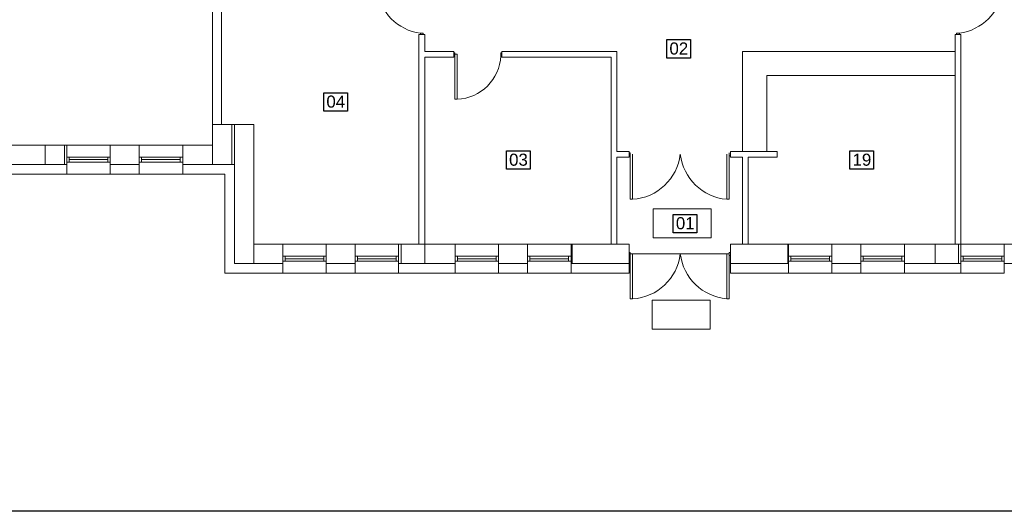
# Model space of a CAD drawing. Extents: x 280060 to 689961, y 120405 to 160329.
# Tile 50 of 85: x 657944 to 659983, y 157359 to 158376. Entities that reach past the tile are written whole.
import ezdxf

# ---------------------------------------------------------------- set-up
doc = ezdxf.new("R2010")
doc.units = 0
doc.header["$MEASUREMENT"] = 0
doc.layers.add('KAM-pro Biała Zarys', color=7, linetype='CONTINUOUS', lineweight=9)
doc.layers.add('KAM-pro Podkład Sanitarny', color=253, linetype='CONTINUOUS', lineweight=25)
doc.styles.add('ARIAL', font='arial.ttf')

msp = doc.modelspace()

# ---------------------------------------------------------------- hatches: boundary and pattern name
at = {"layer": 'KAM-pro Podkład Sanitarny', "lineweight": 20, "ltscale": 13}
h = msp.add_hatch(dxfattribs=at)
h.set_pattern_fill('ANSI31', color=256, scale=5)
h.set_pattern_definition([(45, (-1177207842.71, -935580568.915), (-11.22532015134, 11.22532015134), [])])
h.paths.add_polyline_path([(659087.9, 157911.4), (659085.9, 157911.4), (659085.9, 157871.4), (659087.9, 157871.4)])

# ---------------------------------------------------------------- linework, layer by layer
at = {"layer": 'KAM-pro Biała Zarys', "lineweight": 25}
for points in [[(655816.5, 160328.8), (662116.5, 160328.8), (662116.5, 157358.8), (655816.5, 157358.8)], [(659284.1, 158334.7), (659333.2, 158334.7), (659333.2, 158296.7), (659284.1, 158296.7)], [(658573.9, 158224.7), (658623, 158224.7), (658623, 158186.7), (658573.9, 158186.7)], [(658952, 158104.6), (659001.2, 158104.6), (659001.2, 158066.6), (658952, 158066.6)], [(659663.1, 158104.6), (659712.3, 158104.6), (659712.3, 158066.6), (659663.1, 158066.6)], [(659297.3, 157973.1), (659346.5, 157973.1), (659346.5, 157935.1), (659297.3, 157935.1)]]:
    msp.add_lwpolyline(points, close=True, dxfattribs=at)
at = {"layer": 'KAM-pro Podkład Sanitarny', "lineweight": 20, "ltscale": 13}
for p, q in [((658343.9, 158459.4), (658343.9, 158159.4)), ((658361.9, 158459.4), (658361.9, 158159.4)), ((658770.9, 157911.4), (658770.9, 158345.4)), ((658770.9, 158345.4), (658782.9, 158345.4)), ((658776.9, 158347.9), (658773.9, 158347.9)), ((658773.9, 158347.9), (658773.9, 158345.4)), ((658776.9, 158347.9), (658779.9, 158347.9)), ((658779.9, 158347.9), (658779.9, 158345.4)), ((658782.9, 158310.4), (658782.9, 158345.4)), ((659880.9, 158345.4), (659880.9, 157911.4)), ((659892.9, 158345.4), (659880.9, 158345.4)), ((659886.9, 158347.9), (659883.9, 158347.9)), ((659883.9, 158347.9), (659883.9, 158345.4)), ((659886.9, 158347.9), (659889.9, 158347.9)), ((659889.9, 158347.9), (659889.9, 158345.4)), ((659892.9, 158345.4), (659892.9, 157911.4)), ((658782.9, 158310.4), (658842.9, 158310.4)), ((658842.9, 158298.4), (658842.9, 158310.4)), ((658845.4, 158307.4), (658842.9, 158307.4)), ((658842.9, 158301.4), (658842.9, 158307.4)), ((658845.4, 158304.4), (658845.4, 158307.4)), ((658845.4, 158304.4), (658850.4, 158304.4)), ((658845.4, 158304.4), (658845.4, 158301.4)), ((658850.4, 158211.4), (658850.4, 158304.4)), ((658940.4, 158304.4), (658940.4, 158307.4)), ((658940.4, 158307.4), (658942.9, 158307.4)), ((658940.4, 158304.4), (658940.4, 158301.4)), ((658942.9, 158310.4), (659180.9, 158310.4)), ((658942.9, 158298.4), (658942.9, 158310.4)), ((659180.9, 158310.4), (659180.9, 158103.4)), ((659440.9, 158310.4), (659880.9, 158310.4)), ((659440.9, 158310.4), (659440.9, 158103.4)), ((659880.9, 158310.4), (659880.9, 158260.4)), ((658782.9, 157911.4), (658782.9, 158298.4)), ((658782.9, 157911.4), (658782.9, 158298.4)), ((658782.9, 158298.4), (658842.9, 158298.4)), ((658782.9, 158298.4), (658842.9, 158298.4)), ((658842.9, 158298.4), (658782.9, 158298.4)), ((658845.4, 158301.4), (658842.9, 158301.4)), ((658845.4, 158301.4), (658845.4, 158211.4)), ((658940.4, 158301.4), (658942.9, 158301.4)), ((658942.9, 158298.4), (659168.9, 158298.4)), ((659168.9, 158298.4), (659168.9, 157911.4)), ((659880.9, 158260.4), (659490.9, 158260.4)), ((659490.9, 158260.4), (659490.9, 158103.4)), ((659880.9, 158260.4), (659790.9, 158260.4)), ((658845.4, 158211.4), (658850.4, 158211.4)), ((658343.9, 158159.4), (658343.9, 158116.4)), ((658428.9, 158159.4), (658343.9, 158159.4)), ((658383.9, 158159.4), (658383.9, 158076.4)), ((658388.9, 158159.4), (658388.9, 157871.4)), ((658428.9, 158159.4), (658428.9, 157911.4)), ((658428.9, 157911.4), (658428.9, 158159.4)), ((657926.9, 158116.4), (658041.9, 158116.4)), ((657996.9, 158116.4), (657996.9, 158076.4)), ((658036.9, 158116.4), (658036.9, 158076.4)), ((658041.9, 158116.4), (658041.9, 158056.4)), ((658041.9, 158116.4), (658131.9, 158116.4)), ((658131.9, 158116.4), (658131.9, 158056.4)), ((658131.9, 158116.4), (658191.9, 158116.4)), ((658191.9, 158116.4), (658191.9, 158056.4)), ((658191.9, 158116.4), (658281.9, 158116.4)), ((658281.9, 158116.4), (658281.9, 158056.4)), ((658281.9, 158116.4), (658343.9, 158116.4)), ((658343.9, 158116.4), (658343.9, 158116.4)), ((658343.9, 158116.4), (658343.9, 158076.4)), ((659180.9, 158103.4), (659205.9, 158103.4)), ((659205.9, 158091.4), (659205.9, 158103.4)), ((659415.9, 158103.4), (659512.9, 158103.4)), ((659415.9, 158091.4), (659415.9, 158103.4)), ((659512.9, 158103.4), (659512.9, 158091.4)), ((658041.9, 158091.4), (658131.9, 158091.4)), ((658041.9, 158081.4), (658131.9, 158081.4)), ((658041.9, 158081.4), (658046.9, 158081.4)), ((658046.9, 158081.4), (658046.9, 158091.4)), ((658046.9, 158086.4), (658126.9, 158086.4)), ((658126.9, 158081.4), (658126.9, 158091.4)), ((658191.9, 158091.4), (658281.9, 158091.4)), ((658191.9, 158081.4), (658281.9, 158081.4)), ((658191.9, 158081.4), (658196.9, 158081.4)), ((658196.9, 158081.4), (658196.9, 158091.4)), ((658196.9, 158086.4), (658276.9, 158086.4)), ((658276.9, 158081.4), (658276.9, 158091.4)), ((659180.9, 158091.4), (659180.9, 157911.4)), ((659180.9, 157911.4), (659180.9, 158091.4)), ((659180.9, 158091.4), (659205.9, 158091.4)), ((659180.9, 158091.4), (659205.9, 158091.4)), ((659208.4, 158100.4), (659205.9, 158100.4)), ((659208.4, 158094.4), (659205.9, 158094.4)), ((659208.4, 158097.4), (659208.4, 158100.4)), ((659208.4, 158097.4), (659208.4, 158094.4)), ((659208.4, 158094.4), (659208.4, 158004.4)), ((659213.4, 158004.4), (659213.4, 158097.4)), ((659311.2, 158091.4), (659313, 158091.4)), ((659408.3, 158004.4), (659408.3, 158097.4)), ((659413.3, 158097.4), (659413.3, 158100.4)), ((659413.3, 158097.4), (659413.3, 158094.4)), ((659413.3, 158094.4), (659415.8, 158094.4)), ((659413.3, 158094.4), (659413.3, 158004.4)), ((659415.9, 158091.4), (659440.9, 158091.4)), ((659440.9, 158091.4), (659440.9, 157911.4)), ((659452.9, 158091.4), (659452.9, 157911.4)), ((659452.9, 158091.4), (659512.9, 158091.4)), ((657926.9, 158076.4), (658041.9, 158076.4)), ((658131.9, 158076.4), (658191.9, 158076.4)), ((658281.9, 158076.4), (658343.9, 158076.4)), ((658383.9, 158076.4), (658343.9, 158076.4)), ((658383.9, 158076.4), (658388.9, 158076.4)), ((657926.9, 158056.4), (658041.9, 158056.4)), ((658041.9, 158056.4), (658131.9, 158056.4)), ((658131.9, 158056.4), (658191.9, 158056.4)), ((658191.9, 158056.4), (658281.9, 158056.4)), ((658281.9, 158056.4), (658368.9, 158056.4)), ((658368.9, 158056.4), (658368.9, 157851.4)), ((659208.4, 158004.4), (659213.4, 158004.4)), ((659408.3, 158004.4), (659413.3, 158004.4)), ((659256.2, 157984.3), (659376.2, 157984.3)), ((659256.2, 157924.3), (659256.2, 157984.3)), ((659376.2, 157984.3), (659376.2, 157924.3)), ((659376.2, 157924.3), (659256.2, 157924.3)), ((658428.9, 157911.4), (658488.9, 157911.4)), ((658428.9, 157911.4), (658770.9, 157911.4)), ((658428.9, 157911.4), (658428.9, 157871.4)), ((658488.9, 157851.4), (658488.9, 157911.4)), ((658488.9, 157911.4), (658578.9, 157911.4)), ((658578.9, 157911.4), (658638.9, 157911.4)), ((658578.9, 157851.4), (658578.9, 157911.4)), ((658638.9, 157851.4), (658638.9, 157911.4)), ((658638.9, 157911.4), (658728.9, 157911.4)), ((658728.9, 157911.4), (658845.9, 157911.4)), ((658728.9, 157851.4), (658728.9, 157911.4)), ((658733.9, 157911.4), (658733.9, 157871.4)), ((658782.9, 157911.4), (658842.9, 157911.4)), ((658782.9, 157911.4), (658782.9, 157871.4)), ((658845.9, 157851.4), (658845.9, 157911.4)), ((658845.9, 157911.4), (658935.9, 157911.4)), ((658935.9, 157911.4), (658995.9, 157911.4)), ((658935.9, 157851.4), (658935.9, 157911.4)), ((658995.9, 157851.4), (658995.9, 157911.4)), ((658995.9, 157911.4), (659085.9, 157911.4)), ((659085.9, 157911.4), (659205.9, 157911.4)), ((659085.9, 157851.4), (659085.9, 157911.4)), ((659087.9, 157911.4), (659087.9, 157871.4)), ((659205.9, 157851.4), (659205.9, 157911.4)), ((659415.9, 157911.4), (659535.9, 157911.4)), ((659415.9, 157851.4), (659415.9, 157911.4)), ((659534.9, 157911.4), (659534.9, 157871.4)), ((659535.9, 157851.4), (659535.9, 157911.4)), ((659535.9, 157911.4), (659625.9, 157911.4)), ((659625.9, 157851.4), (659625.9, 157911.4)), ((659625.9, 157911.4), (659685.9, 157911.4)), ((659685.9, 157851.4), (659685.9, 157911.4)), ((659685.9, 157911.4), (659775.9, 157911.4)), ((659775.9, 157911.4), (659892.9, 157911.4)), ((659775.9, 157851.4), (659775.9, 157911.4)), ((659839.9, 157911.4), (659839.9, 157871.4)), ((659887.9, 157911.4), (659887.9, 157871.4)), ((659892.9, 157851.4), (659892.9, 157911.4)), ((659892.9, 157911.4), (659982.9, 157911.4)), ((659982.9, 157911.4), (660042.9, 157911.4)), ((659982.9, 157851.4), (659982.9, 157911.4)), ((658488.9, 157886.4), (658578.9, 157886.4)), ((658488.9, 157876.4), (658578.9, 157876.4)), ((658488.9, 157876.4), (658493.9, 157876.4)), ((658493.9, 157876.4), (658493.9, 157886.4)), ((658493.9, 157881.4), (658573.9, 157881.4)), ((658573.9, 157876.4), (658573.9, 157886.4)), ((658638.9, 157886.4), (658728.9, 157886.4)), ((658638.9, 157876.4), (658728.9, 157876.4)), ((658638.9, 157876.4), (658643.9, 157876.4)), ((658643.9, 157876.4), (658643.9, 157886.4)), ((658643.9, 157881.4), (658723.9, 157881.4)), ((658723.9, 157876.4), (658723.9, 157886.4)), ((658845.9, 157886.4), (658935.9, 157886.4)), ((658845.9, 157876.4), (658935.9, 157876.4)), ((658845.9, 157876.4), (658850.9, 157876.4)), ((658850.9, 157876.4), (658850.9, 157886.4)), ((658850.9, 157881.4), (658930.9, 157881.4)), ((658930.9, 157876.4), (658930.9, 157886.4)), ((658995.9, 157886.4), (659085.9, 157886.4)), ((658995.9, 157876.4), (659085.9, 157876.4)), ((658995.9, 157876.4), (659000.9, 157876.4)), ((659000.9, 157876.4), (659000.9, 157886.4)), ((659000.9, 157881.4), (659080.9, 157881.4)), ((659080.9, 157876.4), (659080.9, 157886.4)), ((659208.4, 157894.4), (659205.9, 157894.4)), ((659208.4, 157888.4), (659205.9, 157888.4)), ((659208.4, 157891.4), (659208.4, 157894.4)), ((659208.4, 157891.4), (659208.4, 157888.4)), ((659208.4, 157891.4), (659413.3, 157891.4)), ((659208.4, 157888.4), (659208.4, 157798.4)), ((659213.4, 157798.4), (659213.4, 157891.4)), ((659408.3, 157798.4), (659408.3, 157891.4)), ((659413.3, 157891.4), (659413.3, 157894.4)), ((659413.3, 157894.4), (659415.8, 157894.4)), ((659413.3, 157891.4), (659413.3, 157888.4)), ((659413.3, 157888.4), (659415.8, 157888.4)), ((659413.3, 157888.4), (659413.3, 157798.4)), ((659535.9, 157886.4), (659625.9, 157886.4)), ((659535.9, 157876.4), (659625.9, 157876.4)), ((659535.9, 157876.4), (659540.9, 157876.4)), ((659540.9, 157876.4), (659540.9, 157886.4)), ((659540.9, 157881.4), (659620.9, 157881.4)), ((659620.9, 157876.4), (659620.9, 157886.4)), ((659685.9, 157886.4), (659775.9, 157886.4)), ((659685.9, 157876.4), (659775.9, 157876.4)), ((659685.9, 157876.4), (659690.9, 157876.4)), ((659690.9, 157876.4), (659690.9, 157886.4)), ((659690.9, 157881.4), (659770.9, 157881.4)), ((659770.9, 157876.4), (659770.9, 157886.4)), ((659892.9, 157886.4), (659982.9, 157886.4)), ((659892.9, 157876.4), (659982.9, 157876.4)), ((659892.9, 157876.4), (659897.9, 157876.4)), ((659897.9, 157876.4), (659897.9, 157886.4)), ((659897.9, 157881.4), (659977.9, 157881.4)), ((659977.9, 157876.4), (659977.9, 157886.4)), ((658388.9, 157871.4), (658428.9, 157871.4)), ((658428.9, 157871.4), (658488.9, 157871.4)), ((658578.9, 157871.4), (658638.9, 157871.4)), ((658728.9, 157871.4), (658845.9, 157871.4)), ((658935.9, 157871.4), (658995.9, 157871.4)), ((659085.9, 157871.4), (659205.9, 157871.4)), ((659415.9, 157871.4), (659535.9, 157871.4)), ((659625.9, 157871.4), (659685.9, 157871.4)), ((659775.9, 157871.4), (659892.9, 157871.4)), ((659982.9, 157871.4), (660042.9, 157871.4)), ((658368.9, 157851.4), (658488.9, 157851.4)), ((658368.9, 157851.4), (658488.9, 157851.4)), ((658488.9, 157851.4), (658578.9, 157851.4)), ((658578.9, 157851.4), (658638.9, 157851.4)), ((658638.9, 157851.4), (658728.9, 157851.4)), ((658728.9, 157851.4), (658845.9, 157851.4)), ((658845.9, 157851.4), (658935.9, 157851.4)), ((658935.9, 157851.4), (658995.9, 157851.4)), ((658995.9, 157851.4), (659085.9, 157851.4)), ((659085.9, 157851.4), (659205.9, 157851.4)), ((659415.9, 157851.4), (659535.9, 157851.4)), ((659535.9, 157851.4), (659625.9, 157851.4)), ((659625.9, 157851.4), (659685.9, 157851.4)), ((659685.9, 157851.4), (659775.9, 157851.4)), ((659775.9, 157851.4), (659892.9, 157851.4)), ((659892.9, 157851.4), (659982.9, 157851.4)), ((659208.4, 157798.4), (659213.4, 157798.4)), ((659253.9, 157795.3), (659373.9, 157795.3)), ((659253.9, 157735.3), (659253.9, 157795.3)), ((659373.9, 157795.3), (659373.9, 157735.3)), ((659408.3, 157798.4), (659413.3, 157798.4)), ((659373.9, 157735.3), (659253.9, 157735.3))]:
    msp.add_line(p, q, dxfattribs=at)
for points in [[(658343.9, 158459.4), (658361.9, 158459.4), (658361.9, 158159.4), (658343.9, 158159.4), (658343.9, 158459.4)], [(658343.9, 158459.4), (658361.9, 158459.4), (658361.9, 158159.4), (658343.9, 158159.4), (658343.9, 158459.4)], [(658942.9, 158310.4), (658942.9, 158298.4), (659168.9, 158298.4), (659168.9, 157911.4), (659180.9, 157911.4), (659180.9, 158091.4), (659205.9, 158091.4), (659205.9, 158103.4), (659180.9, 158103.4), (659180.9, 158310.4), (658942.9, 158310.4), (658942.9, 158298.4)], [(659625.9, 157871.4), (659685.9, 157871.4), (659685.9, 157851.4), (659625.9, 157851.4), (659625.9, 157871.4)]]:
    msp.add_lwpolyline(points, dxfattribs=at)
for centre, radius, start, end in [((658788.5, 158452.5), 105.6, 187.942, 262.058), ((659875.3, 158452.5), 105.6, 277.942, 352.058), ((658846.6, 158305.1), 93.8, 272.2775, 357.7225), ((659207, 158110.1), 105.9, 273.4452, 353.1196), ((659417.6, 158110.3), 106.3, 186.9639, 264.9412), ((659207, 157904.1), 105.9, 273.4452, 353.1196), ((659417.6, 157904.3), 106.3, 186.9639, 264.9412)]:
    msp.add_arc(centre, radius, start, end, dxfattribs=at)

# ---------------------------------------------------------------- texts
at = {"layer": 'KAM-pro Biała Zarys', "lineweight": 25, "char_height": 25, "width": 31.17, "attachment_point": 1, "style": 'ARIAL'}
for s, insert in [('02', (659289.6, 158328.9)), ('04', (658579.4, 158219)), ('03', (658957.6, 158098.8)), ('19', (659668.7, 158098.8)), ('01', (659302.9, 157967.4))]:
    msp.add_mtext(s, dxfattribs=dict(at, insert=insert))

doc.saveas('drawing.dxf')
